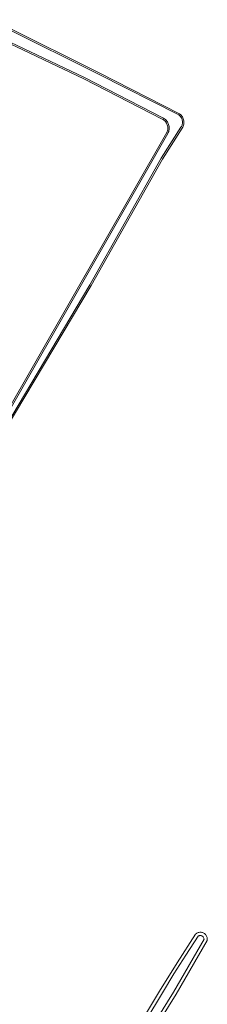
# Model space of a CAD drawing. Header units: metres. Extents: x 125158 to 132124, y 450612 to 454469.
# Tile 115 of 173: x 129455 to 129512, y 452005 to 452306. Entities that reach past the tile are written whole.
import ezdxf

# ---------------------------------------------------------------- set-up
doc = ezdxf.new("R2010")
doc.units = ezdxf.units.M
doc.layers.add('B-XX-OG-WATER-GV', color=8, linetype='Continuous', lineweight=18)
doc.layers.add('B-XX-OG-WATER_SLOOT-GV', color=8, linetype='Continuous', lineweight=18)

msp = doc.modelspace()

# ---------------------------------------------------------------- linework, layer by layer
at = {"layer": 'B-XX-OG-WATER-GV'}
for points in [[(129437.92, 452305.55), (129474.96, 452287.88), (129498.89, 452275.6), (129499.16, 452275.45), (129499.42, 452275.28), (129499.66, 452275.09), (129499.88, 452274.87), (129500.08, 452274.64), (129500.26, 452274.39), (129500.41, 452274.13), (129500.54, 452273.85), (129500.65, 452273.57), (129500.73, 452273.27), (129500.79, 452272.97), (129500.82, 452272.67), (129500.82, 452272.36), (129500.79, 452272.05), (129500.74, 452271.75), (129500.66, 452271.46), (129500.55, 452271.17), (129500.42, 452270.89), (129450.61, 452183.69)], [(129445.01, 452171.68), (129476.65, 452224.7), (129498.37, 452263.28), (129504.41, 452272.73), (129504.54, 452272.94), (129504.65, 452273.17), (129504.74, 452273.4), (129504.8, 452273.64), (129504.85, 452273.89), (129504.87, 452274.14), (129504.87, 452274.39), (129504.84, 452274.64), (129504.8, 452274.88), (129504.73, 452275.12), (129504.64, 452275.36), (129504.53, 452275.58), (129504.4, 452275.8), (129504.26, 452276), (129504.09, 452276.19), (129503.91, 452276.36), (129503.71, 452276.51), (129479.26, 452288.95), (129451.11, 452302.96)], [(129475.4, 451965.92), (129502.12, 452008.94), (129511.42, 452025.1), (129511.41, 452025.3), (129511.36, 452025.49), (129511.29, 452025.67), (129511.18, 452025.83), (129511.05, 452025.97), (129510.89, 452026.09), (129510.72, 452026.18), (129510.53, 452026.23), (129510.38, 452026.25), (129510.24, 452026.26), (129510.05, 452026.23), (129509.9, 452026.19), (129509.77, 452026.13), (129509.61, 452026.02), (129505.87, 452020.3), (129502.26, 452014.56), (129498.76, 452008.75), (129488.97, 451992.37)]]:
    msp.add_lwpolyline(points, dxfattribs=at)
at = {"layer": 'B-XX-OG-WATER_SLOOT-GV'}
for points in [[(129437.78, 452305.15), (129474.78, 452287.5), (129498.69, 452275.22), (129498.97, 452275.07), (129499.21, 452274.9), (129499.44, 452274.71), (129499.65, 452274.49), (129499.83, 452274.26), (129499.99, 452274.01), (129500.13, 452273.74), (129500.24, 452273.47), (129500.32, 452273.18), (129500.37, 452272.89), (129500.39, 452272.59), (129500.39, 452272.29), (129500.35, 452272), (129500.29, 452271.7), (129500.2, 452271.42), (129500.07, 452271.13), (129450.25, 452183.9)], [(129450.61, 452183.69), (129500.42, 452270.89), (129500.55, 452271.17), (129500.66, 452271.46), (129500.74, 452271.75), (129500.79, 452272.05), (129500.82, 452272.36), (129500.82, 452272.67), (129500.79, 452272.97), (129500.73, 452273.27), (129500.65, 452273.57), (129500.54, 452273.85), (129500.41, 452274.13), (129500.26, 452274.39), (129500.08, 452274.64), (129499.88, 452274.87), (129499.66, 452275.09), (129499.42, 452275.28), (129499.16, 452275.45), (129498.89, 452275.6), (129474.96, 452287.88), (129437.92, 452305.55)], [(129451.11, 452302.96), (129479.26, 452288.95), (129503.71, 452276.51), (129503.91, 452276.36), (129504.09, 452276.19), (129504.26, 452276), (129504.4, 452275.8), (129504.53, 452275.58), (129504.64, 452275.36), (129504.73, 452275.12), (129504.8, 452274.88), (129504.84, 452274.64), (129504.87, 452274.39), (129504.87, 452274.14), (129504.85, 452273.89), (129504.8, 452273.64), (129504.74, 452273.4), (129504.65, 452273.17), (129504.54, 452272.94), (129504.41, 452272.73), (129498.37, 452263.28), (129476.65, 452224.7), (129445.01, 452171.68)], [(129445.39, 452171.47), (129477.02, 452224.49), (129498.74, 452263.06), (129504.78, 452272.51), (129504.93, 452272.78), (129505.07, 452273.07), (129505.17, 452273.38), (129505.25, 452273.7), (129505.29, 452274.03), (129505.29, 452274.35), (129505.27, 452274.68), (129505.21, 452275), (129505.12, 452275.31), (129504.99, 452275.61), (129504.84, 452275.9), (129504.66, 452276.17), (129504.45, 452276.43), (129504.22, 452276.65), (129503.95, 452276.87), (129479.45, 452289.33), (129451.3, 452303.34)], [(129476.26, 451965.39), (129502.98, 452008.42), (129512.41, 452024.77), (129512.42, 452025.2), (129512.4, 452025.41), (129512.36, 452025.63), (129512.3, 452025.83), (129512.22, 452026.03), (129512.12, 452026.23), (129512.03, 452026.36), (129512, 452026.41), (129511.86, 452026.57), (129511.7, 452026.73), (129511.54, 452026.86), (129511.35, 452026.98), (129511.18, 452027.07), (129511.16, 452027.08), (129510.96, 452027.15), (129510.75, 452027.21), (129510.53, 452027.25), (129510.32, 452027.26), (129510.1, 452027.25), (129509.89, 452027.22), (129509.68, 452027.17), (129509.47, 452027.1), (129509.28, 452027), (129509.09, 452026.89), (129508.82, 452026.68), (129503.2, 452017.97), (129497.9, 452009.27), (129483.1, 451984.79)], [(129488.97, 451992.37), (129498.76, 452008.75), (129502.26, 452014.56), (129505.87, 452020.3), (129509.61, 452026.02), (129509.77, 452026.13), (129509.9, 452026.19), (129510.05, 452026.23), (129510.24, 452026.26), (129510.38, 452026.25), (129510.53, 452026.23), (129510.72, 452026.18), (129510.89, 452026.09), (129511.05, 452025.97), (129511.18, 452025.83), (129511.29, 452025.67), (129511.36, 452025.49), (129511.41, 452025.3), (129511.42, 452025.1), (129502.12, 452008.94), (129475.4, 451965.92)]]:
    msp.add_lwpolyline(points, dxfattribs=at)

doc.saveas('drawing.dxf')
